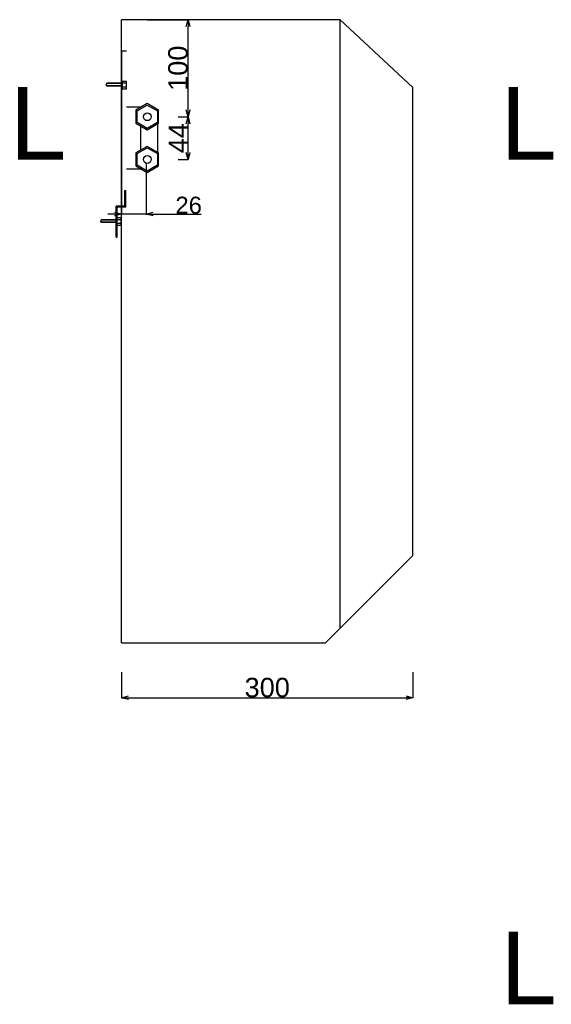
# Model space of a CAD drawing. Extents: x -655 to 3485, y -653 to 2062.
# Tile 1 of 6: x -655 to -108, y -372 to 642. Entities that reach past the tile are written whole.
import ezdxf

# ---------------------------------------------------------------- set-up
doc = ezdxf.new("R2010")
doc.units = 0
doc.header["$MEASUREMENT"] = 0
doc.linetypes.add('Čerchovaná', pattern=[215, 100, -50, 15, -50])
for name, color, linetype in [('Kóty délkové', 7, 'Continuous'), ('Oblouky a kružnice', 7, 'Continuous'), ('Textové bloky', 7, 'Continuous'), ('W_BETON_N2', 7, 'Continuous'), ('Čáry', 7, 'Continuous')]:
    doc.layers.add(name, color=color, linetype=linetype)
doc.styles.add('GENERATED_STYLE_1', font='ARIAL.ttf')
doc.dimstyles.new('Dimstyle_4D6', dxfattribs={"dimtxt": 17.5, "dimasz": 7.125, "dimexe": 0.18, "dimexo": 0, "dimgap": 0.09, "dimtad": 1, "dimdec": 0, "dimzin": 0, "dimdsep": 46, "dimtxsty": 'GENERATED_STYLE_1', "dimblk": 'ARROWHEAD_3', "dimblk1": 'ARROWHEAD_3', "dimblk2": 'ARROWHEAD_3', "dimcen": 0.09, "dimclrd": 7, "dimclre": 7, "dimclrt": 7, "dimazin": 0, "dimtfac": 1, "dimtdec": 4, "dimtmove": 0, "dimatfit": 0, "dimfxl": 1, "dimtolj": 1, "dimtzin": 0, "dimarcsym": 0})
doc.dimstyles.new('Peter', dxfattribs={"dimtxt": 20, "dimasz": 7.125, "dimexe": 0.18, "dimexo": 0, "dimgap": 0.09, "dimtad": 1, "dimdec": 0, "dimzin": 0, "dimdsep": 46, "dimtxsty": 'GENERATED_STYLE_1', "dimblk": 'ARROWHEAD_3', "dimblk1": 'ARROWHEAD_3', "dimblk2": 'ARROWHEAD_3', "dimcen": 0.09, "dimclrd": 7, "dimclre": 7, "dimclrt": 7, "dimazin": 0, "dimtfac": 1, "dimtdec": 4, "dimtmove": 0, "dimatfit": 0, "dimfxl": 1, "dimtolj": 1, "dimtzin": 0, "dimarcsym": 0})

# ---------------------------------------------------------------- blocks, each defined once
blk = doc.blocks.new('ARROWHEAD_3')
at = {"color": 0, "linetype": 'Continuous'}
blk.add_line((0, 0), (-1, 0), dxfattribs=at)
blk.add_lwpolyline([(-1, 0.2679), (0, 0), (-1, -0.2679)], dxfattribs=at)
blk = doc.blocks.new('*D114')
at = {"layer": 'Defpoints', "color": 0}
for p in [(-550, 610), (-524.5, 493.7), (-550, 441.8)]:
    blk.add_point(p, dxfattribs=at)
at = {"layer": 'Kóty délkové', "color": 7, "linetype": 'Continuous', "lineweight": -2}
for p, q in [((-550, 610), (-550, 441.6)), ((-524.5, 493.7), (-524.5, 441.6)), ((-550, 441.8), (-564.2, 441.8)), ((-524.5, 441.8), (-550, 441.8)), ((-524.5, 441.8), (-468.2, 441.8)), ((-524.5, 441.8), (-510.2, 441.8))]:
    blk.add_line(p, q, dxfattribs=at)
at = {"layer": 'Kóty délkové', "color": 7, "lineweight": -2, "xscale": 7.124999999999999, "yscale": 7.124999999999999, "zscale": 7.124999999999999}
blk.add_blockref('ARROWHEAD_3', (-550, 441.8), dxfattribs=at)
at = {"layer": 'Kóty délkové', "color": 7, "lineweight": -2, "xscale": 7.124999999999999, "yscale": 7.124999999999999, "zscale": 7.124999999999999, "rotation": 180}
blk.add_blockref('ARROWHEAD_3', (-524.5, 441.8), dxfattribs=at)
at = {"layer": 'Kóty délkové', "color": 7, "linetype": 'Continuous', "insert": (-480.9, 450.8), "char_height": 17.5, "attachment_point": 5, "style": 'GENERATED_STYLE_1'}
blk.add_mtext('\\A1;26', dxfattribs=at)
blk = doc.blocks.new('*D115')
at = {"color": 7, "linetype": 'Continuous', "lineweight": -2}
for p, q in [((-550, -30), (-550, -56.6)), ((-250, -30), (-250, -56.6)), ((-542.9, -56.4), (-257.1, -56.4))]:
    blk.add_line(p, q, dxfattribs=at)
at = {"layer": 'Defpoints', "color": 0}
for p in [(-550, -30), (-250, -30), (-250, -56.4)]:
    blk.add_point(p, dxfattribs=at)
at = {"color": 7, "lineweight": -2, "xscale": 7.124999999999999, "yscale": 7.124999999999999, "zscale": 7.124999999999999, "rotation": 180}
blk.add_blockref('ARROWHEAD_3', (-550, -56.4), dxfattribs=at)
at = {"color": 7, "lineweight": -2, "xscale": 7.124999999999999, "yscale": 7.124999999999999, "zscale": 7.124999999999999}
blk.add_blockref('ARROWHEAD_3', (-250, -56.4), dxfattribs=at)
at = {"color": 7, "linetype": 'Continuous', "lineweight": 0, "insert": (-400, -46.1), "char_height": 20, "attachment_point": 5, "style": 'GENERATED_STYLE_1'}
blk.add_mtext('\\A1;300', dxfattribs=at)
blk = doc.blocks.new('*D116')
at = {"color": 7, "linetype": 'Continuous', "lineweight": -2}
for p, q in [((-523.5, 642), (-481.3, 642)), ((-481.5, 549.2), (-481.5, 634.9)), ((-491.8, 542), (-481.3, 542))]:
    blk.add_line(p, q, dxfattribs=at)
at = {"layer": 'Defpoints', "color": 0}
for p in [(-523.5, 642), (-481.5, 642), (-491.8, 542)]:
    blk.add_point(p, dxfattribs=at)
at = {"color": 7, "lineweight": -2, "xscale": 7.124999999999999, "yscale": 7.124999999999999, "zscale": 7.124999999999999}
for p, rotation in [((-481.5, 642), 90), ((-481.5, 542), 270)]:
    blk.add_blockref('ARROWHEAD_3', p, dxfattribs=dict(at, rotation=rotation))
at = {"color": 7, "linetype": 'Continuous', "lineweight": 0, "insert": (-491.8, 592), "char_height": 20, "attachment_point": 5, "rotation": 90, "style": 'GENERATED_STYLE_1'}
blk.add_mtext('\\A1;100', dxfattribs=at)
blk = doc.blocks.new('*D117')
at = {"color": 7, "linetype": 'Continuous', "lineweight": -2}
for p, q in [((-491.8, 542), (-481.3, 542)), ((-481.5, 505.1), (-481.5, 534.9)), ((-491.8, 498), (-481.3, 498))]:
    blk.add_line(p, q, dxfattribs=at)
at = {"layer": 'Defpoints', "color": 0}
for p in [(-491.8, 542), (-481.5, 542), (-491.8, 498)]:
    blk.add_point(p, dxfattribs=at)
at = {"color": 7, "lineweight": -2, "xscale": 7.124999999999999, "yscale": 7.124999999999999, "zscale": 7.124999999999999}
for p, rotation in [((-481.5, 542), 90), ((-481.5, 498), 270)]:
    blk.add_blockref('ARROWHEAD_3', p, dxfattribs=dict(at, rotation=rotation))
at = {"color": 7, "linetype": 'Continuous', "lineweight": 0, "insert": (-491.6, 520), "char_height": 20, "attachment_point": 5, "rotation": 90, "style": 'GENERATED_STYLE_1'}
blk.add_mtext('\\A1;44', dxfattribs=at)

msp = doc.modelspace()

# ---------------------------------------------------------------- linework, layer by layer
at = {"layer": 'Oblouky a kružnice', "color": 1, "linetype": 'Continuous'}
for centre in [(-523.5, 542), (-523.5, 498)]:
    msp.add_circle(centre, 4, dxfattribs=at)
at = {"layer": 'W_BETON_N2', "color": 7, "linetype": 'Continuous'}
for p, q in [((-325, 642), (-550, 642)), ((-325, 15), (-325, 642)), ((-325, 642), (-250, 572)), ((-250, 90), (-250, 572)), ((-340, 0), (-250, 90)), ((-550, 0), (-340, 0))]:
    msp.add_line(p, q, dxfattribs=at)
at = {"layer": 'Čáry', "color": 7, "linetype": 'Continuous'}
for p, q in [((-550, 0), (-550, 642)), ((-550, 610), (-545, 610)), ((-550, 0), (-550, 610)), ((-549, 570.5), (-549, 578.5)), ((-545, 578.5), (-549, 578.5)), ((-545, 570.5), (-545, 578.5)), ((-565.1, 576.5), (-566, 575)), ((-565.1, 573.5), (-566, 575)), ((-549, 576.5), (-565.1, 576.5)), ((-549, 573.5), (-565.1, 573.5)), ((-545, 576.5), (-549, 576.5)), ((-545, 572.5), (-549, 572.5)), ((-545, 570.5), (-549, 570.5)), ((-529.6, 552), (-545, 552)), ((-530, 507.7), (-530, 532.3)), ((-513.1, 534.5), (-513.1, 505.5)), ((-529.6, 488), (-545, 488)), ((-546.5, 450), (-546.5, 466)), ((-546.5, 466), (-545.5, 466)), ((-545.5, 449), (-545.5, 466)), ((-546.5, 450), (-555.5, 450)), ((-555.5, 418), (-555.5, 450)), ((-545.5, 449), (-554.5, 449)), ((-554.5, 418), (-554.5, 449)), ((-550.5, 438), (-554.5, 438)), ((-550.5, 430), (-550.5, 438)), ((-570.7, 436), (-571.5, 434.5)), ((-570.7, 433), (-571.5, 434.5)), ((-554.5, 436), (-570.7, 436)), ((-554.5, 433), (-570.7, 433)), ((-550.5, 436), (-554.5, 436)), ((-550.5, 432), (-554.5, 432)), ((-550.5, 430), (-554.5, 430)), ((-555.5, 418), (-554.5, 418)), ((-550, 0), (-340, 0))]:
    msp.add_line(p, q, dxfattribs=at)
at = {"layer": 'Čáry', "color": 7, "linetype": 'Čerchovaná'}
for p, q in [((-549, 576.1), (-565.4, 576.1)), ((-549, 573.9), (-565.4, 573.9)), ((-554.5, 435.6), (-570.9, 435.6)), ((-554.5, 433.4), (-570.9, 433.4))]:
    msp.add_line(p, q, dxfattribs=at)
at = {"layer": 'Čáry', "color": 1, "linetype": 'Continuous'}
for p, q in [((-523.5, 555.5), (-535.2, 548.8)), ((-535.2, 548.8), (-535.2, 535.3)), ((-533.9, 548.1), (-523.5, 554)), ((-533.9, 536.1), (-533.9, 548.1)), ((-511.8, 548.8), (-523.5, 555.5)), ((-523.5, 554), (-513.1, 548.1)), ((-513.1, 548.1), (-513.1, 536.1)), ((-511.8, 535.3), (-511.8, 548.8)), ((-535.2, 535.3), (-523.5, 528.5)), ((-523.5, 530), (-533.9, 536.1)), ((-513.1, 536.1), (-523.5, 530)), ((-523.5, 528.5), (-511.8, 535.3)), ((-523.5, 511.5), (-535.2, 504.8)), ((-533.9, 504), (-523.5, 510)), ((-511.8, 504.8), (-523.5, 511.5)), ((-523.5, 510), (-513.1, 504)), ((-535.2, 504.8), (-535.2, 491.3)), ((-533.9, 492), (-533.9, 504)), ((-513.1, 504), (-513.1, 492)), ((-511.8, 491.3), (-511.8, 504.8)), ((-535.2, 491.3), (-523.5, 484.5)), ((-523.5, 486), (-533.9, 492)), ((-513.1, 492), (-523.5, 486)), ((-523.5, 484.5), (-511.8, 491.3))]:
    msp.add_line(p, q, dxfattribs=at)

# ---------------------------------------------------------------- texts
at = {"layer": 'Textové bloky', "color": 7, "char_height": 75, "width": 291.06, "attachment_point": 1, "style": 'GENERATED_STYLE_1'}
for insert in [(-665.2, 572.7), (-160.2, 572.7), (-160.2, -297.3)]:
    msp.add_mtext('{\\C1;L}', dxfattribs=dict(at, insert=insert))

# ---------------------------------------------------------------- dimensions: what is measured, and where the dimension line sits
at = {"linetype": 'Continuous', "lineweight": 0}
for base, p1, p2, picture, middle in [((-481.5, 642), (-491.8, 542), (-523.5, 642), '*D116', (-491.8, 592)), ((-481.5, 542), (-491.8, 498), (-491.8, 542), '*D117', (-491.6, 520))]:
    dim = msp.add_linear_dim(base=base, p1=p1, p2=p2, angle=90, dimstyle='Peter', dxfattribs=at)
    dim.commit()
    dim.dimension.update_dxf_attribs({"geometry": picture, "text_midpoint": middle})
dim = msp.add_linear_dim(base=(-250, -56.4), p1=(-550, -30), p2=(-250, -30), dimstyle='Peter', dxfattribs=at)
dim.commit()
dim.dimension.update_dxf_attribs({"geometry": '*D115', "text_midpoint": (-400, -46.1)})
at = {"layer": 'Kóty délkové', "color": 7, "linetype": 'Continuous'}
dim = msp.add_linear_dim(base=(-550, 441.7628), p1=(-524.464, 493.7423), p2=(-550, 610), angle=180, dimstyle='Dimstyle_4D6', dxfattribs=at)
dim.commit()
dim.dimension.update_dxf_attribs({"geometry": '*D114', "text_midpoint": (-480.9258, 441.7628), "dimtype": 160})

doc.saveas('drawing.dxf')
